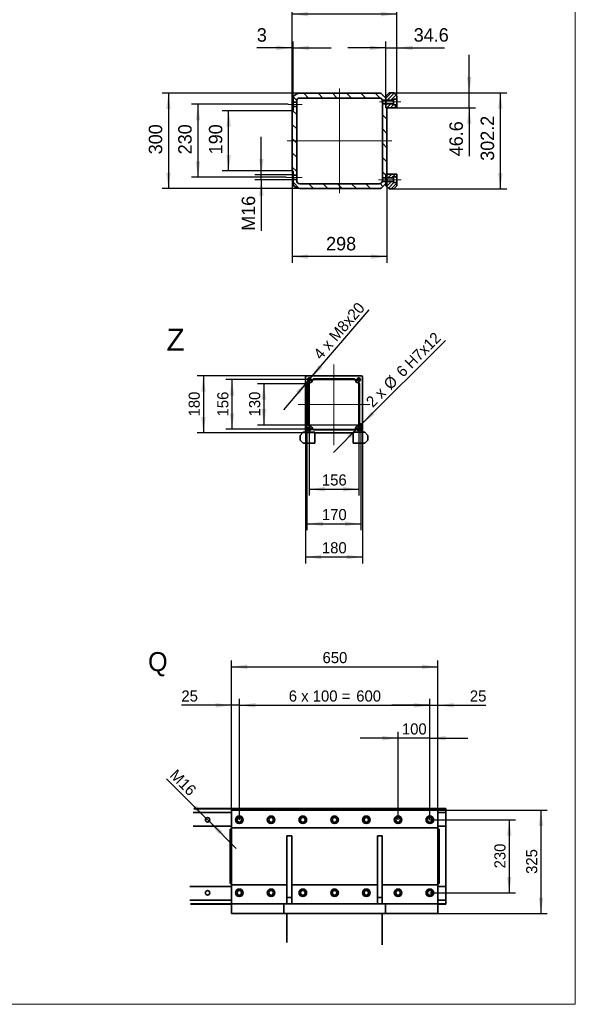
# Model space of a CAD drawing. Header units: millimetres. Extents: x 21 to 401, y 28 to 281.
# Tile 12 of 13: x 313 to 401, y 28 to 183. Entities that reach past the tile are written whole.
import ezdxf

# ---------------------------------------------------------------- set-up
doc = ezdxf.new("R2010")
doc.units = ezdxf.units.MM
doc.linetypes.add('SLD-Durchgehend', pattern=[0])
doc.linetypes.add('SLD-Punktstrich', pattern=[19.05, 15.24, -1.27, 1.27, -1.27])
doc.layers.add('KOPF', color=7, linetype='SLD-Durchgehend')
doc.styles.add('SLDTEXTSTYLE0', font='ARIAL.TTF', dxfattribs={"width": 0.948})
doc.styles.add('SLDTEXTSTYLE1', font='Gill Sans MT Pro Medium')
doc.styles.add('SLDTEXTSTYLE2', font='GIL_____.TTF')
doc.dimstyles.new('SLDDIMSTYLE10', dxfattribs={"dimtxt": 1.924756, "dimasz": 2.5, "dimexe": 0, "dimexo": 0.0625, "dimgap": 0.481189, "dimtad": 1, "dimlfac": 20, "dimrnd": 1e-09, "dimzin": 12, "dimdsep": 46, "dimtxsty": 'SLDTEXTSTYLE1', "dimsah": 1, "dimcen": 0.09, "dimadec": 0, "dimazin": 3, "dimtfac": 1, "dimtmove": 0, "dimatfit": 0, "dimfxl": 1, "dimfrac": 2, "dimtolj": 1, "dimtzin": 12, "dimarcsym": 0})
doc.dimstyles.new('SLDDIMSTYLE5', dxfattribs={"dimtxt": 1.75, "dimasz": 2.5, "dimexe": 0, "dimexo": 0.0625, "dimgap": 0.4375, "dimtad": 1, "dimlfac": 20, "dimrnd": 1e-09, "dimzin": 12, "dimdsep": 46, "dimtxsty": 'SLDTEXTSTYLE2', "dimsah": 1, "dimcen": 0.09, "dimadec": 0, "dimazin": 3, "dimtfac": 1, "dimtmove": 0, "dimatfit": 0, "dimfxl": 1, "dimfrac": 2, "dimtolj": 1, "dimtzin": 12, "dimarcsym": 0})
doc.dimstyles.new('SLDDIMSTYLE6', dxfattribs={"dimtxt": 1.75, "dimasz": 2.5, "dimexe": 0, "dimexo": 0.0625, "dimgap": 0.4375, "dimtad": 1, "dimlfac": 20, "dimrnd": 1e-09, "dimzin": 12, "dimdsep": 46, "dimtxsty": 'SLDTEXTSTYLE2', "dimsah": 1, "dimcen": 0.09, "dimadec": 0, "dimazin": 3, "dimtfac": 1, "dimtofl": 0, "dimtmove": 0, "dimatfit": 3, "dimfxl": 1, "dimfrac": 2, "dimtolj": 1, "dimtzin": 12, "dimarcsym": 0})
doc.dimstyles.new('SLDDIMSTYLE7', dxfattribs={"dimtxt": 1.75, "dimasz": 2.5, "dimexe": 0, "dimexo": 0.0625, "dimgap": 0.4375, "dimtad": 1, "dimlfac": 20, "dimrnd": 1e-09, "dimzin": 12, "dimdsep": 46, "dimtxsty": 'SLDTEXTSTYLE2', "dimsah": 1, "dimcen": 0, "dimadec": 0, "dimazin": 3, "dimtfac": 1, "dimtmove": 0, "dimatfit": 3, "dimfxl": 1, "dimfrac": 2, "dimtolj": 1, "dimtzin": 12, "dimarcsym": 0})
doc.dimstyles.new('SLDDIMSTYLE8', dxfattribs={"dimtxt": 1.75, "dimasz": 2.5, "dimexe": 0, "dimexo": 0.0625, "dimgap": 0.4375, "dimtad": 1, "dimlfac": 20, "dimrnd": 1e-09, "dimzin": 12, "dimdsep": 46, "dimtxsty": 'SLDTEXTSTYLE2', "dimsah": 1, "dimcen": 0, "dimadec": 0, "dimazin": 3, "dimtfac": 1, "dimtmove": 0, "dimatfit": 3, "dimfxl": 1, "dimfrac": 2, "dimtolj": 1, "dimtzin": 12, "dimarcsym": 0})
doc.dimstyles.new('SLDDIMSTYLE9', dxfattribs={"dimtxt": 1.924756, "dimasz": 2.5, "dimexe": 0, "dimexo": 0.0625, "dimgap": 0.481189, "dimtad": 1, "dimlfac": 20, "dimrnd": 1e-09, "dimzin": 12, "dimdsep": 46, "dimtxsty": 'SLDTEXTSTYLE1', "dimsah": 1, "dimcen": 0.09, "dimadec": 0, "dimazin": 3, "dimtfac": 1, "dimtofl": 0, "dimtmove": 0, "dimatfit": 3, "dimfxl": 1, "dimfrac": 2, "dimtolj": 1, "dimtzin": 12, "dimarcsym": 0})

# ---------------------------------------------------------------- blocks, each defined once
blk = doc.blocks.new('_D_32')
at = {"layer": 'KOPF'}
for p, q in [((346.58, 58.89), (346.58, 82.49)), ((379.08, 58.89), (379.08, 82.49)), ((346.58, 81.49), (379.08, 81.49))]:
    blk.add_line(p, q, dxfattribs=at)
for points in [[(346.58, 81.49), (349.08, 81.14), (349.08, 81.84)], [(379.08, 81.49), (376.58, 81.84), (376.58, 81.14)]]:
    blk.add_solid(points, dxfattribs=at)
at = {"layer": 'KOPF', "insert": (360.93, 83.82), "char_height": 1.75, "attachment_point": 1, "style": 'SLDTEXTSTYLE2'}
blk.add_mtext('650', dxfattribs=at)
blk = doc.blocks.new('_D_33')
at = {"layer": 'KOPF'}
for p, q in [((377.83, 57.39), (377.83, 76.43)), ((379.08, 58.89), (379.08, 76.43)), ((377.83, 75.43), (371.83, 75.43)), ((377.83, 75.43), (379.08, 75.43)), ((379.08, 75.43), (386.67, 75.43))]:
    blk.add_line(p, q, dxfattribs=at)
for points in [[(377.83, 75.43), (375.33, 75.78), (375.33, 75.08)], [(379.08, 75.43), (381.58, 75.08), (381.58, 75.78)]]:
    blk.add_solid(points, dxfattribs=at)
at = {"layer": 'KOPF', "insert": (384.13, 77.77), "char_height": 1.75, "attachment_point": 1, "style": 'SLDTEXTSTYLE2'}
blk.add_mtext('25', dxfattribs=at)
blk = doc.blocks.new('_D_34')
at = {"layer": 'KOPF'}
for p, q in [((346.58, 58.89), (346.58, 76.43)), ((347.83, 57.39), (347.83, 76.43)), ((346.58, 75.43), (338.7, 75.43)), ((347.83, 75.43), (346.58, 75.43)), ((347.83, 75.43), (353.83, 75.43))]:
    blk.add_line(p, q, dxfattribs=at)
for points in [[(346.58, 75.43), (344.08, 75.78), (344.08, 75.08)], [(347.83, 75.43), (350.33, 75.08), (350.33, 75.78)]]:
    blk.add_solid(points, dxfattribs=at)
at = {"layer": 'KOPF', "insert": (338.7, 77.77), "char_height": 1.75, "attachment_point": 1, "style": 'SLDTEXTSTYLE2'}
blk.add_mtext('25', dxfattribs=at)
blk = doc.blocks.new('_D_35')
at = {"layer": 'KOPF'}
for p, q in [((347.83, 57.39), (347.83, 76.43)), ((377.83, 57.39), (377.83, 76.43)), ((347.83, 75.43), (377.83, 75.43))]:
    blk.add_line(p, q, dxfattribs=at)
for points in [[(347.83, 75.43), (350.33, 75.08), (350.33, 75.78)], [(377.83, 75.43), (375.33, 75.78), (375.33, 75.08)]]:
    blk.add_solid(points, dxfattribs=at)
at = {"layer": 'KOPF', "char_height": 1.75, "attachment_point": 1, "style": 'SLDTEXTSTYLE2'}
for s, insert in [('6 x 100 = ', (355.61, 77.77)), ('600', (366.24, 77.77))]:
    blk.add_mtext(s, dxfattribs=dict(at, insert=insert))
blk = doc.blocks.new('_D_36')
at = {"layer": 'KOPF'}
for p, q in [((372.83, 70.25), (366.83, 70.25)), ((372.83, 57.39), (372.83, 71.25)), ((377.83, 70.25), (372.83, 70.25)), ((377.83, 57.39), (377.83, 71.25)), ((377.83, 70.25), (383.83, 70.25))]:
    blk.add_line(p, q, dxfattribs=at)
for points in [[(372.83, 70.25), (370.33, 70.6), (370.33, 69.9)], [(377.83, 70.25), (380.33, 69.9), (380.33, 70.6)]]:
    blk.add_solid(points, dxfattribs=at)
at = {"layer": 'KOPF', "insert": (373.43, 72.58), "char_height": 1.75, "attachment_point": 1, "style": 'SLDTEXTSTYLE2'}
blk.add_mtext('100', dxfattribs=at)
blk = doc.blocks.new('_D_37')
at = {"layer": 'KOPF'}
for p, q in [((377.83, 57.39), (391.33, 57.39)), ((390.33, 57.39), (390.33, 45.89)), ((377.83, 45.89), (391.33, 45.89))]:
    blk.add_line(p, q, dxfattribs=at)
for points in [[(390.33, 57.39), (389.98, 54.89), (390.68, 54.89)], [(390.33, 45.89), (390.68, 48.39), (389.98, 48.39)]]:
    blk.add_solid(points, dxfattribs=at)
at = {"layer": 'KOPF', "insert": (387.99, 49.74), "char_height": 1.75, "attachment_point": 1, "rotation": 90, "style": 'SLDTEXTSTYLE2'}
blk.add_mtext('230', dxfattribs=at)
blk = doc.blocks.new('_D_38')
at = {"layer": 'KOPF'}
for p, q in [((379.08, 58.89), (396.33, 58.89)), ((395.33, 58.89), (395.33, 42.64)), ((379.08, 42.64), (396.33, 42.64))]:
    blk.add_line(p, q, dxfattribs=at)
for points in [[(395.33, 58.89), (394.98, 56.39), (395.68, 56.39)], [(395.33, 42.64), (395.68, 45.14), (394.98, 45.14)]]:
    blk.add_solid(points, dxfattribs=at)
at = {"layer": 'KOPF', "insert": (392.99, 48.87), "char_height": 1.75, "attachment_point": 1, "rotation": 90, "style": 'SLDTEXTSTYLE2'}
blk.add_mtext('325', dxfattribs=at)
blk = doc.blocks.new('_D_39')
at = {"layer": 'KOPF'}
for p, q in [((342.54, 57.67), (336.34, 63.87)), ((342.54, 57.67), (343.11, 57.11)), ((343.11, 57.11), (347.35, 52.86))]:
    blk.add_line(p, q, dxfattribs=at)
for points in [[(342.54, 57.67), (341.02, 59.69), (340.53, 59.19)], [(343.11, 57.11), (344.63, 55.09), (345.12, 55.59)]]:
    blk.add_solid(points, dxfattribs=at)
at = {"layer": 'KOPF', "char_height": 1.75, "attachment_point": 1, "rotation": 315, "style": 'SLDTEXTSTYLE2'}
for s, insert in [('M', (337.97, 65.5)), ('16', (339.37, 64.1))]:
    blk.add_mtext(s, dxfattribs=dict(at, insert=insert))
blk = doc.blocks.new('_D_40')
at = {"layer": 'KOPF'}
for p, q in [((358.23, 118.43), (358.23, 97.79)), ((367.23, 118.43), (367.23, 97.79)), ((367.23, 98.79), (358.23, 98.79))]:
    blk.add_line(p, q, dxfattribs=at)
for points in [[(358.23, 98.79), (360.73, 98.44), (360.73, 99.14)], [(367.23, 98.79), (364.73, 99.14), (364.73, 98.44)]]:
    blk.add_solid(points, dxfattribs=at)
at = {"layer": 'KOPF', "insert": (360.83, 101.12), "char_height": 1.75, "attachment_point": 1, "style": 'SLDTEXTSTYLE2'}
blk.add_mtext('180', dxfattribs=at)
blk = doc.blocks.new('_D_41')
at = {"layer": 'KOPF'}
for p, q in [((358.83, 126.73), (358.83, 108.47)), ((366.63, 126.73), (366.63, 108.47)), ((358.83, 109.47), (366.63, 109.47))]:
    blk.add_line(p, q, dxfattribs=at)
for points in [[(358.83, 109.47), (361.33, 109.12), (361.33, 109.82)], [(366.63, 109.47), (364.13, 109.82), (364.13, 109.12)]]:
    blk.add_solid(points, dxfattribs=at)
at = {"layer": 'KOPF', "insert": (360.83, 111.8), "char_height": 1.75, "attachment_point": 1, "style": 'SLDTEXTSTYLE2'}
blk.add_mtext('156', dxfattribs=at)
blk = doc.blocks.new('_D_42')
at = {"layer": 'KOPF'}
for p, q in [((358.83, 126.73), (345.68, 126.73)), ((346.68, 118.93), (346.68, 126.73)), ((358.83, 118.93), (345.68, 118.93))]:
    blk.add_line(p, q, dxfattribs=at)
for points in [[(346.68, 126.73), (346.33, 124.23), (347.03, 124.23)], [(346.68, 118.93), (347.03, 121.43), (346.33, 121.43)]]:
    blk.add_solid(points, dxfattribs=at)
at = {"layer": 'KOPF', "insert": (344.35, 120.93), "char_height": 1.75, "attachment_point": 1, "rotation": 90, "style": 'SLDTEXTSTYLE2'}
blk.add_mtext('156', dxfattribs=at)
blk = doc.blocks.new('_D_43')
at = {"layer": 'KOPF'}
for p, q in [((358.43, 127.33), (341.17, 127.33)), ((342.17, 127.33), (342.17, 118.33)), ((359.73, 118.33), (341.17, 118.33))]:
    blk.add_line(p, q, dxfattribs=at)
for points in [[(342.17, 127.33), (341.82, 124.83), (342.52, 124.83)], [(342.17, 118.33), (342.52, 120.83), (341.82, 120.83)]]:
    blk.add_solid(points, dxfattribs=at)
at = {"layer": 'KOPF', "insert": (339.84, 120.93), "char_height": 1.75, "attachment_point": 1, "rotation": 90, "style": 'SLDTEXTSTYLE2'}
blk.add_mtext('180', dxfattribs=at)
blk = doc.blocks.new('_D_44')
at = {"layer": 'KOPF'}
for p, q in [((358.48, 126.08), (358.48, 103.02)), ((366.98, 119.58), (366.98, 103.02)), ((358.48, 104.02), (366.98, 104.02))]:
    blk.add_line(p, q, dxfattribs=at)
for points in [[(358.48, 104.02), (360.98, 103.67), (360.98, 104.37)], [(366.98, 104.02), (364.48, 104.37), (364.48, 103.67)]]:
    blk.add_solid(points, dxfattribs=at)
at = {"layer": 'KOPF', "insert": (360.83, 106.35), "char_height": 1.75, "attachment_point": 1, "style": 'SLDTEXTSTYLE2'}
blk.add_mtext('170', dxfattribs=at)
blk = doc.blocks.new('_D_45')
at = {"layer": 'KOPF'}
for p, q in [((358.48, 126.08), (350.69, 126.08)), ((351.69, 126.08), (351.69, 119.58)), ((366.98, 119.58), (350.69, 119.58))]:
    blk.add_line(p, q, dxfattribs=at)
for points in [[(351.69, 126.08), (351.34, 123.58), (352.04, 123.58)], [(351.69, 119.58), (352.04, 122.08), (351.34, 122.08)]]:
    blk.add_solid(points, dxfattribs=at)
at = {"layer": 'KOPF', "insert": (349.36, 120.93), "char_height": 1.75, "attachment_point": 1, "rotation": 90, "style": 'SLDTEXTSTYLE2'}
blk.add_mtext('130', dxfattribs=at)
blk = doc.blocks.new('_D_46')
at = {"layer": 'KOPF'}
for p, q in [((367.09, 119.69), (380.27, 132.88)), ((366.88, 119.48), (362.63, 115.24)), ((367.09, 119.69), (366.88, 119.48))]:
    blk.add_line(p, q, dxfattribs=at)
for points in [[(367.09, 119.69), (369.1, 121.21), (368.61, 121.71)], [(366.88, 119.48), (364.86, 117.96), (365.36, 117.46)]]:
    blk.add_solid(points, dxfattribs=at)
at = {"layer": 'KOPF', "char_height": 1.75, "attachment_point": 1, "rotation": 45, "style": 'SLDTEXTSTYLE2'}
for s, insert in [(' H7x12', (373.25, 129.13)), ('6', (372.36, 128.23)), ('%%c', (370.38, 126.26)), ('2 x ', (367.6, 123.47))]:
    blk.add_mtext(s, dxfattribs=dict(at, insert=insert))
blk = doc.blocks.new('_D_47')
at = {"layer": 'KOPF'}
for p, q in [((359, 126.93), (368.26, 137.72)), ((358.67, 126.54), (354.76, 121.99)), ((359, 126.93), (358.67, 126.54))]:
    blk.add_line(p, q, dxfattribs=at)
for points in [[(359, 126.93), (360.89, 128.6), (360.36, 129.05)], [(358.67, 126.54), (356.77, 124.87), (357.3, 124.42)]]:
    blk.add_solid(points, dxfattribs=at)
at = {"layer": 'KOPF', "insert": (359.35, 130.89), "char_height": 1.75, "attachment_point": 1, "rotation": 49.3558, "style": 'SLDTEXTSTYLE2'}
blk.add_mtext('4 x M8x20', dxfattribs=at)
blk = doc.blocks.new('SW_CENTERMARKSYMBOL_0')
at = {"layer": 'KOPF', "color": 0}
for p, q in [((-0.25, 0), (-0.38, 0)), ((0, 0), (-0.125, 0)), ((0, 0.25), (0, 0.38)), ((0, 0), (0, 0.125)), ((0, 0), (0, -0.125)), ((0, 0), (0.125, 0)), ((0.25, 0), (7.55, 0)), ((7.8, 0), (7.675, 0)), ((7.8, 0.25), (7.8, 0.38)), ((7.8, 0), (7.8, 0.125)), ((7.8, 0), (7.8, -0.125)), ((7.8, 0), (7.925, 0)), ((8.05, 0), (8.18, 0)), ((-0.6, -0.65), (-0.625, -0.65)), ((-0.35, -0.65), (-0.475, -0.65)), ((-0.35, -0.4), (-0.35, -0.375)), ((-0.35, -0.65), (-0.35, -0.525)), ((-0.35, -0.65), (-0.35, -0.775)), ((-0.35, -0.65), (-0.225, -0.65)), ((-0.35, -0.9), (-0.35, -0.925)), ((-0.1, -0.65), (-0.075, -0.65)), ((0, -7.55), (0, -0.25)), ((7.8, -7.55), (7.8, -0.25)), ((0, -7.8), (0, -7.675)), ((7.8, -7.8), (7.8, -7.675)), ((7.9, -7.15), (7.875, -7.15)), ((8.15, -7.15), (8.025, -7.15)), ((8.15, -6.9), (8.15, -6.875)), ((8.15, -7.15), (8.15, -7.025)), ((8.15, -7.15), (8.15, -7.275)), ((8.15, -7.15), (8.275, -7.15)), ((8.15, -7.4), (8.15, -7.425)), ((8.4, -7.15), (8.425, -7.15)), ((-0.25, -7.8), (-0.38, -7.8)), ((0, -7.8), (-0.125, -7.8)), ((0, -7.8), (0, -7.925)), ((0, -7.8), (0.125, -7.8)), ((0, -8.05), (0, -8.18)), ((0.25, -7.8), (7.55, -7.8)), ((7.8, -7.8), (7.675, -7.8)), ((7.8, -7.8), (7.8, -7.925)), ((7.8, -7.8), (7.925, -7.8)), ((7.8, -8.05), (7.8, -8.18)), ((8.05, -7.8), (8.18, -7.8))]:
    blk.add_line(p, q, dxfattribs=at)
blk = doc.blocks.new('_D_52')
at = {"layer": 'KOPF', "color": 7}
for p, q in [((356.16, 169.1), (356.16, 179.99)), ((356.31, 171.27), (356.31, 179.99)), ((356.16, 178.99), (350.58, 178.99)), ((356.31, 178.99), (356.16, 178.99)), ((356.31, 178.99), (362.31, 178.99))]:
    blk.add_line(p, q, dxfattribs=at)
for points in [[(356.16, 178.99), (353.66, 179.34), (353.66, 178.64)], [(356.31, 178.99), (358.81, 178.64), (358.81, 179.34)]]:
    blk.add_solid(points, dxfattribs=at)
at = {"layer": 'KOPF', "color": 7, "insert": (350.58, 182.09), "char_height": 2.12, "attachment_point": 1, "style": 'SLDTEXTSTYLE1'}
blk.add_mtext('3', dxfattribs=at)
blk = doc.blocks.new('_D_53')
at = {"layer": 'KOPF', "color": 7}
for p, q in [((370.91, 171.41), (370.91, 179.99)), ((372.64, 171.41), (372.64, 179.99)), ((370.91, 178.99), (364.91, 178.99)), ((370.91, 178.99), (372.64, 178.99)), ((372.64, 178.99), (380.14, 178.99))]:
    blk.add_line(p, q, dxfattribs=at)
for points in [[(370.91, 178.99), (368.41, 179.34), (368.41, 178.64)], [(372.64, 178.99), (375.14, 178.64), (375.14, 179.34)]]:
    blk.add_solid(points, dxfattribs=at)
at = {"layer": 'KOPF', "color": 7, "insert": (375.29, 182.09), "char_height": 2.117, "attachment_point": 1, "style": 'SLDTEXTSTYLE1'}
blk.add_mtext('34.6', dxfattribs=at)
blk = doc.blocks.new('_D_54')
at = {"layer": 'KOPF', "color": 7}
for p, q in [((356.16, 169.1), (356.16, 185.31)), ((372.64, 171.41), (372.64, 185.31)), ((372.64, 184.31), (356.16, 184.31))]:
    blk.add_line(p, q, dxfattribs=at)
for points in [[(356.16, 184.31), (358.66, 183.96), (358.66, 184.66)], [(372.64, 184.31), (370.14, 184.66), (370.14, 183.96)]]:
    blk.add_solid(points, dxfattribs=at)
at = {"layer": 'KOPF', "color": 7, "insert": (361.26, 187.41), "char_height": 2.117, "attachment_point": 1, "style": 'SLDTEXTSTYLE1'}
blk.add_mtext('329.6', dxfattribs=at)
blk = doc.blocks.new('_D_55')
at = {"layer": 'KOPF', "color": 7}
for p, q in [((356.16, 159.6), (356.16, 145.11)), ((371.06, 159.12), (371.06, 145.11)), ((371.06, 146.11), (356.16, 146.11))]:
    blk.add_line(p, q, dxfattribs=at)
for points in [[(356.16, 146.11), (358.66, 145.76), (358.66, 146.46)], [(371.06, 146.11), (368.56, 146.46), (368.56, 145.76)]]:
    blk.add_solid(points, dxfattribs=at)
at = {"layer": 'KOPF', "color": 7, "insert": (361.49, 149.21), "char_height": 2.117, "attachment_point": 1, "style": 'SLDTEXTSTYLE1'}
blk.add_mtext('298', dxfattribs=at)
blk = doc.blocks.new('_D_56')
at = {"layer": 'KOPF', "color": 7}
for p, q in [((384.02, 171.9), (384.02, 177.9)), ((372.14, 171.9), (385.02, 171.9)), ((384.02, 169.57), (384.02, 171.9)), ((372.64, 169.57), (385.02, 169.57)), ((384.02, 169.57), (384.02, 161.92))]:
    blk.add_line(p, q, dxfattribs=at)
for points in [[(384.02, 171.9), (384.37, 174.4), (383.67, 174.4)], [(384.02, 169.57), (383.67, 167.07), (384.37, 167.07)]]:
    blk.add_solid(points, dxfattribs=at)
at = {"layer": 'KOPF', "color": 7, "insert": (380.91, 161.92), "char_height": 2.117, "attachment_point": 1, "rotation": 90, "style": 'SLDTEXTSTYLE1'}
blk.add_mtext('46.6', dxfattribs=at)
blk = doc.blocks.new('_D_57')
at = {"layer": 'KOPF', "color": 7}
for p, q in [((372.14, 171.9), (389.93, 171.9)), ((388.93, 156.79), (388.93, 171.9)), ((372.14, 156.79), (389.93, 156.79))]:
    blk.add_line(p, q, dxfattribs=at)
for points in [[(388.93, 171.9), (388.58, 169.4), (389.28, 169.4)], [(388.93, 156.79), (389.28, 159.29), (388.58, 159.29)]]:
    blk.add_solid(points, dxfattribs=at)
at = {"layer": 'KOPF', "color": 7, "insert": (385.83, 161.21), "char_height": 2.117, "attachment_point": 1, "rotation": 90, "style": 'SLDTEXTSTYLE1'}
blk.add_mtext('302.2', dxfattribs=at)
blk = doc.blocks.new('_D_58')
at = {"layer": 'KOPF', "color": 7}
for p, q in [((351.29, 159), (351.29, 165)), ((356.31, 159), (350.29, 159)), ((351.29, 158.2), (351.29, 159)), ((356.31, 158.2), (350.29, 158.2)), ((351.29, 158.2), (351.29, 150.18))]:
    blk.add_line(p, q, dxfattribs=at)
for points in [[(351.29, 159), (351.64, 161.5), (350.94, 161.5)], [(351.29, 158.2), (350.94, 155.7), (351.64, 155.7)]]:
    blk.add_solid(points, dxfattribs=at)
at = {"layer": 'KOPF', "color": 7, "insert": (348.19, 150.18), "char_height": 2.117, "attachment_point": 1, "rotation": 90, "style": 'SLDTEXTSTYLE1'}
blk.add_mtext('M16', dxfattribs=at)
blk = doc.blocks.new('_D_59')
at = {"layer": 'KOPF', "color": 7}
for p, q in [((356.16, 169.1), (345.14, 169.1)), ((346.14, 159.6), (346.14, 169.1)), ((356.16, 159.6), (345.14, 159.6))]:
    blk.add_line(p, q, dxfattribs=at)
for points in [[(346.14, 169.1), (345.79, 166.6), (346.49, 166.6)], [(346.14, 159.6), (346.49, 162.1), (345.79, 162.1)]]:
    blk.add_solid(points, dxfattribs=at)
at = {"layer": 'KOPF', "color": 7, "insert": (343.03, 162.23), "char_height": 2.117, "attachment_point": 1, "rotation": 90, "style": 'SLDTEXTSTYLE1'}
blk.add_mtext('190', dxfattribs=at)
blk = doc.blocks.new('_D_60')
at = {"layer": 'KOPF', "color": 7}
for p, q in [((355.54, 170.1), (340.31, 170.1)), ((341.31, 170.1), (341.31, 158.6)), ((355.2, 158.6), (340.31, 158.6))]:
    blk.add_line(p, q, dxfattribs=at)
for points in [[(341.31, 170.1), (340.96, 167.6), (341.66, 167.6)], [(341.31, 158.6), (341.66, 161.1), (340.96, 161.1)]]:
    blk.add_solid(points, dxfattribs=at)
at = {"layer": 'KOPF', "color": 7, "insert": (338.2, 162.23), "char_height": 2.117, "attachment_point": 1, "rotation": 90, "style": 'SLDTEXTSTYLE1'}
blk.add_mtext('230', dxfattribs=at)
blk = doc.blocks.new('_D_61')
at = {"layer": 'KOPF', "color": 7}
for p, q in [((357.36, 171.85), (335.66, 171.85)), ((336.66, 171.85), (336.66, 156.85)), ((357.36, 156.85), (335.66, 156.85))]:
    blk.add_line(p, q, dxfattribs=at)
for points in [[(336.66, 171.85), (336.31, 169.35), (337.01, 169.35)], [(336.66, 156.85), (337.01, 159.35), (336.31, 159.35)]]:
    blk.add_solid(points, dxfattribs=at)
at = {"layer": 'KOPF', "color": 7, "insert": (333.56, 162.23), "char_height": 2.117, "attachment_point": 1, "rotation": 90, "style": 'SLDTEXTSTYLE1'}
blk.add_mtext('300', dxfattribs=at)

msp = doc.modelspace()

# ---------------------------------------------------------------- hatches: boundary and pattern name
at = {"linetype": 'SLD-Durchgehend', "lineweight": 18}
h = msp.add_hatch(dxfattribs=at)
h.set_pattern_fill('ANSI31', scale=0.5, angle=90, style=0)
edge = h.paths.add_edge_path(flags=0)
edge.add_line((356.30655, 171.2738), (356.30655, 170.44557))
edge.add_line((356.30655, 170.44557), (356.85655, 170.44557))
edge.add_line((356.85655, 170.44557), (356.85655, 170.59557))
edge.add_arc((357.35655, 170.59557), 0.5, 90, 180, ccw=False)
edge.add_line((357.35655, 171.09557), (369.85655, 171.09557))
edge.add_arc((369.85655, 170.59557), 0.5, 17.4576031, 90, ccw=False)
edge.add_line((370.33352, 170.74557), (370.90655, 170.74557))
edge.add_line((370.90655, 170.74557), (370.90655, 171.07057))
edge.add_line((370.90655, 171.07057), (370.17201, 171.8051))
edge.add_arc((369.85655, 170.59557), 1.25, 75.3822638, 90)
edge.add_line((369.85655, 171.84557), (357.35655, 171.84557))
edge.add_arc((357.35655, 170.59557), 1.25, 90, 147.1401196)
h = msp.add_hatch(dxfattribs=at)
h.set_pattern_fill('ANSI31', scale=0.125, style=0)
h.paths.add_polyline_path([(371.40155, 171.90057), (370.90655, 171.40557), (370.90655, 170.74557), (372.10655, 170.74557), (372.10655, 170.92057), (372.63655, 170.92057), (372.63655, 171.40557), (372.14155, 171.90057)], flags=0)
h = msp.add_hatch(dxfattribs=at)
h.set_pattern_fill('ANSI31', scale=0.5, angle=90, style=0)
h.paths.add_polyline_path([(356.30655, 169.09557), (356.15655, 169.09557), (356.15655, 159.59557), (356.30655, 159.59557), (356.30655, 158.94557), (356.85655, 158.94557), (356.85655, 169.74557), (356.30655, 169.74557)], flags=0)
h = msp.add_hatch(dxfattribs=at)
h.set_pattern_fill('ANSI31', scale=0.5, angle=90, style=0)
h.paths.add_polyline_path([(370.35655, 170.19557), (370.35655, 158.49557), (370.90655, 158.49557), (370.90655, 159.12057), (371.05655, 159.12057), (371.05655, 169.57057), (370.90655, 169.57057), (370.90655, 170.19557)], flags=0)
h = msp.add_hatch(dxfattribs=at)
h.set_pattern_fill('ANSI31', scale=0.125, style=0)
h.paths.add_polyline_path([(370.90655, 170.19557), (370.90655, 169.57057), (372.63655, 169.57057), (372.63655, 170.02057), (372.10655, 170.02057), (372.10655, 170.19557)], flags=0)
h = msp.add_hatch(dxfattribs=at)
h.set_pattern_fill('ANSI31', scale=0.5, angle=90, style=0)
edge = h.paths.add_edge_path(flags=0)
edge.add_line((356.85655, 158.09557), (356.85655, 158.24557))
edge.add_line((356.85655, 158.24557), (356.30655, 158.24557))
edge.add_line((356.30655, 158.24557), (356.30655, 157.41733))
edge.add_arc((357.35655, 158.09557), 1.25, 212.8598804, 270)
edge.add_line((357.35655, 156.84557), (369.85655, 156.84557))
edge.add_arc((369.85655, 158.09557), 1.25, 270, 284.6177362)
edge.add_line((370.17201, 156.88603), (370.90655, 157.62057))
edge.add_line((370.90655, 157.62057), (370.90655, 157.94557))
edge.add_line((370.90655, 157.94557), (370.33352, 157.94557))
edge.add_arc((369.85655, 158.09557), 0.5, 270, 342.5423969, ccw=False)
edge.add_line((369.85655, 157.59557), (357.35655, 157.59557))
edge.add_arc((357.35655, 158.09557), 0.5, 180, 270, ccw=False)
h = msp.add_hatch(dxfattribs=at)
h.set_pattern_fill('ANSI31', scale=0.125, style=0)
h.paths.add_polyline_path([(372.63655, 159.12057), (370.90655, 159.12057), (370.90655, 158.49557), (372.10655, 158.49557), (372.10655, 158.67057), (372.63655, 158.67057)], flags=0)
h = msp.add_hatch(dxfattribs=at)
h.set_pattern_fill('ANSI31', scale=0.125, style=0)
h.paths.add_polyline_path([(372.63655, 157.28557), (372.63655, 157.77057), (372.10655, 157.77057), (372.10655, 157.94557), (370.90655, 157.94557), (370.90655, 157.28557), (371.40155, 156.79057), (372.14155, 156.79057)], flags=0)

# ---------------------------------------------------------------- linework, layer by layer
at = {"color": 7, "linetype": 'SLD-Durchgehend', "lineweight": 35}
for p, q in [((356.30655, 171.2738), (356.30655, 170.44557)), ((357.35655, 171.84557), (369.85655, 171.84557)), ((357.35655, 171.09557), (369.85655, 171.09557)), ((370.90655, 171.07057), (370.17201, 171.8051)), ((370.33352, 170.74557), (370.90655, 170.74557)), ((371.40155, 171.90057), (370.90655, 171.40557)), ((370.90655, 171.40557), (370.90655, 170.74557)), ((370.90655, 170.74557), (370.90655, 171.07057)), ((370.90655, 170.74557), (372.10655, 170.74557)), ((370.90655, 170.19557), (370.90655, 170.74557)), ((372.14155, 171.90057), (371.40155, 171.90057)), ((372.10655, 170.92057), (372.63655, 170.92057)), ((372.10655, 170.74557), (372.10655, 170.92057)), ((372.10655, 170.19557), (372.10655, 170.74557)), ((372.63655, 171.40557), (372.14155, 171.90057)), ((372.63655, 170.92057), (372.63655, 171.40557)), ((372.63655, 170.02057), (372.63655, 170.92057)), ((356.15655, 169.09557), (356.15655, 159.59557)), ((356.30655, 169.09557), (356.15655, 169.09557)), ((356.30655, 170.44557), (356.85655, 170.44557)), ((356.30655, 170.44557), (356.30655, 169.74557)), ((356.30655, 169.74557), (356.30655, 169.09557)), ((356.85655, 169.74557), (356.30655, 169.74557)), ((356.85655, 170.44557), (356.85655, 170.59557)), ((356.85655, 170.44557), (356.85655, 169.74557)), ((356.85655, 158.94557), (356.85655, 169.74557)), ((370.35655, 170.19557), (370.35655, 170.59557)), ((370.90655, 170.19557), (370.35655, 170.19557)), ((370.35655, 170.19557), (370.35655, 158.49557)), ((372.10655, 170.19557), (370.90655, 170.19557)), ((370.90655, 170.19557), (370.90655, 169.57057)), ((370.90655, 169.57057), (372.63655, 169.57057)), ((371.05655, 169.57057), (370.90655, 169.57057)), ((371.05655, 159.12057), (371.05655, 169.57057)), ((372.10655, 170.02057), (372.10655, 170.19557)), ((372.63655, 170.02057), (372.10655, 170.02057)), ((372.63655, 169.57057), (372.63655, 170.02057)), ((356.15655, 159.59557), (356.30655, 159.59557)), ((356.30655, 159.59557), (356.30655, 158.94557)), ((356.30655, 158.94557), (356.85655, 158.94557)), ((356.30655, 158.94557), (356.30655, 158.24557)), ((356.85655, 158.24557), (356.30655, 158.24557)), ((356.30655, 158.24557), (356.30655, 157.41733)), ((356.85655, 158.94557), (356.85655, 158.24557)), ((356.85655, 158.09557), (356.85655, 158.24557)), ((370.35655, 158.49557), (370.90655, 158.49557)), ((370.35655, 158.09557), (370.35655, 158.49557)), ((370.90655, 158.49557), (370.90655, 159.12057)), ((370.90655, 159.12057), (372.63655, 159.12057)), ((370.90655, 159.12057), (371.05655, 159.12057)), ((370.90655, 158.49557), (372.10655, 158.49557)), ((370.90655, 158.49557), (370.90655, 157.94557)), ((372.10655, 158.67057), (372.63655, 158.67057)), ((372.10655, 158.49557), (372.10655, 158.67057)), ((372.10655, 157.94557), (372.10655, 158.49557)), ((372.63655, 159.12057), (372.63655, 158.67057)), ((372.63655, 157.77057), (372.63655, 158.67057)), ((369.85655, 157.59557), (357.35655, 157.59557)), ((369.85655, 156.84557), (357.35655, 156.84557)), ((370.17201, 156.88603), (370.90655, 157.62057)), ((370.90655, 157.94557), (370.33352, 157.94557)), ((372.10655, 157.94557), (370.90655, 157.94557)), ((370.90655, 157.28557), (370.90655, 157.94557)), ((370.90655, 157.62057), (370.90655, 157.94557)), ((371.40155, 156.79057), (370.90655, 157.28557)), ((372.14155, 156.79057), (371.40155, 156.79057)), ((372.10655, 157.77057), (372.10655, 157.94557)), ((372.63655, 157.77057), (372.10655, 157.77057)), ((372.63655, 157.28557), (372.14155, 156.79057)), ((372.63655, 157.77057), (372.63655, 157.28557)), ((358.43228, 127.33414), (367.03228, 127.33414)), ((358.23228, 118.43414), (358.23228, 127.13414)), ((358.73227, 119.63414), (358.73227, 126.03414)), ((365.93227, 126.83414), (359.53227, 126.83414)), ((366.73228, 119.63414), (366.73228, 126.03414)), ((367.23228, 127.13414), (367.23228, 118.43414)), ((357.89728, 118.43414), (357.40227, 117.93914)), ((357.40227, 117.93914), (357.40227, 117.19914)), ((358.23228, 118.43414), (357.89728, 118.43414)), ((359.73227, 118.43414), (358.23228, 118.43414)), ((365.93227, 118.83414), (359.53227, 118.83414)), ((359.73227, 118.33414), (359.73227, 118.43414)), ((365.73227, 118.33414), (359.73227, 118.33414)), ((359.73227, 118.33414), (359.73227, 116.70414)), ((367.23228, 118.43414), (365.73227, 118.43414)), ((365.73227, 118.43414), (365.73227, 118.33414)), ((365.73227, 118.33414), (365.73227, 116.70414)), ((367.23228, 118.43414), (367.56727, 118.43414)), ((367.56727, 118.43414), (368.06228, 117.93914)), ((368.06228, 117.93914), (368.06228, 117.19914)), ((357.89728, 116.70414), (357.40227, 117.19914)), ((359.73227, 116.70414), (357.89728, 116.70414)), ((365.73227, 116.70414), (367.56727, 116.70414)), ((367.56727, 116.70414), (368.06228, 117.19914)), ((340.63566, 59.13992), (380.32682, 59.13992)), ((340.6441, 59.19492), (380.32182, 59.19492)), ((380.32182, 59.13992), (380.32182, 59.19492)), ((380.32682, 59.13992), (380.32682, 58.56816)), ((346.57682, 58.56816), (340.56803, 58.56816)), ((379.07683, 58.88992), (346.57682, 58.88992)), ((346.57682, 58.88992), (346.57682, 56.13992)), ((347.62475, 57.73992), (347.42268, 57.38992)), ((347.42268, 57.38992), (347.62475, 57.03992)), ((348.0289, 57.73992), (347.62475, 57.73992)), ((348.23097, 57.38992), (348.0289, 57.73992)), ((348.0289, 57.03992), (348.23097, 57.38992)), ((352.62475, 57.73992), (352.42268, 57.38992)), ((352.42268, 57.38992), (352.62475, 57.03992)), ((353.02889, 57.73992), (352.62475, 57.73992)), ((353.23096, 57.38992), (353.02889, 57.73992)), ((353.02889, 57.03992), (353.23096, 57.38992)), ((357.62474, 57.73992), (357.42267, 57.38992)), ((357.42267, 57.38992), (357.62474, 57.03992)), ((358.0289, 57.73992), (357.62474, 57.73992)), ((358.23097, 57.38992), (358.0289, 57.73992)), ((358.0289, 57.03992), (358.23097, 57.38992)), ((362.62475, 57.73992), (362.42268, 57.38992)), ((362.42268, 57.38992), (362.62475, 57.03992)), ((363.02889, 57.73992), (362.62475, 57.73992)), ((363.23097, 57.38992), (363.02889, 57.73992)), ((363.02889, 57.03992), (363.23097, 57.38992)), ((367.62475, 57.73992), (367.42267, 57.38992)), ((367.42267, 57.38992), (367.62475, 57.03992)), ((368.02889, 57.73992), (367.62475, 57.73992)), ((368.23096, 57.38992), (368.02889, 57.73992)), ((368.02889, 57.03992), (368.23096, 57.38992)), ((372.62475, 57.73992), (372.42268, 57.38992)), ((372.42268, 57.38992), (372.62475, 57.03992)), ((373.0289, 57.73992), (372.62475, 57.73992)), ((373.23097, 57.38992), (373.0289, 57.73992)), ((373.0289, 57.03992), (373.23097, 57.38992)), ((377.62475, 57.73992), (377.42268, 57.38992)), ((377.42268, 57.38992), (377.62475, 57.03992)), ((378.02889, 57.73992), (377.62475, 57.73992)), ((378.23096, 57.38992), (378.02889, 57.73992)), ((378.02889, 57.03992), (378.23096, 57.38992)), ((379.07683, 58.88992), (379.07683, 56.13992)), ((380.32682, 58.56816), (379.07683, 58.56816)), ((380.32682, 56.38992), (380.32682, 58.56816)), ((340.54692, 56.38992), (346.57682, 56.38992)), ((346.37682, 55.18992), (346.37682, 55.93992)), ((346.37682, 55.93992), (346.57682, 55.93992)), ((379.07683, 56.13992), (346.57682, 56.13992)), ((346.57682, 56.13992), (346.57682, 55.26492)), ((347.62475, 57.03992), (348.0289, 57.03992)), ((352.62475, 57.03992), (353.02889, 57.03992)), ((357.62474, 57.03992), (358.0289, 57.03992)), ((362.62475, 57.03992), (363.02889, 57.03992)), ((367.62475, 57.03992), (368.02889, 57.03992)), ((372.62475, 57.03992), (373.0289, 57.03992)), ((377.62475, 57.03992), (378.02889, 57.03992)), ((379.07683, 56.38992), (380.32682, 56.38992)), ((379.07683, 56.13992), (379.07683, 55.26492)), ((379.27682, 55.93992), (379.07683, 55.93992)), ((379.27682, 55.93992), (379.27682, 55.18992)), ((380.32682, 46.88992), (380.32682, 56.38992)), ((346.37682, 48.08992), (346.37682, 55.18992)), ((346.57682, 55.26492), (346.57682, 48.01492)), ((355.32682, 54.88992), (356.07682, 54.88992)), ((355.32682, 54.88992), (355.32682, 45.13992)), ((356.07682, 54.88992), (356.07682, 45.13992)), ((370.32682, 54.88992), (369.57682, 54.88992)), ((369.57682, 54.88992), (369.57682, 45.13992)), ((370.32682, 54.88992), (370.32682, 45.13992)), ((379.07683, 55.26492), (379.07683, 48.01492)), ((379.27682, 55.18992), (379.27682, 48.08992)), ((346.37682, 47.33992), (346.37682, 48.08992)), ((379.27682, 48.08992), (379.27682, 47.33992)), ((340.03048, 46.88992), (346.57682, 46.88992)), ((346.37682, 47.33992), (346.57682, 47.33992)), ((346.57682, 48.01492), (346.57682, 47.13992)), ((355.32682, 47.13992), (346.57682, 47.13992)), ((346.57682, 47.13992), (346.57682, 44.13992)), ((369.57682, 47.13992), (356.07682, 47.13992)), ((379.07683, 47.13992), (370.32682, 47.13992)), ((379.07683, 48.01492), (379.07683, 47.13992)), ((379.27682, 47.33992), (379.07683, 47.33992)), ((379.07683, 47.13992), (379.07683, 44.13992)), ((379.07683, 46.88992), (380.32682, 46.88992)), ((380.32682, 44.71169), (380.32682, 46.88992)), ((347.62475, 46.23992), (347.42268, 45.88992)), ((347.42268, 45.88992), (347.62475, 45.53992)), ((348.0289, 46.23992), (347.62475, 46.23992)), ((347.62475, 45.53992), (348.0289, 45.53992)), ((348.23097, 45.88992), (348.0289, 46.23992)), ((348.0289, 45.53992), (348.23097, 45.88992)), ((352.62475, 46.23992), (352.42268, 45.88992)), ((352.42268, 45.88992), (352.62475, 45.53992)), ((353.02889, 46.23992), (352.62475, 46.23992)), ((352.62475, 45.53992), (353.02889, 45.53992)), ((353.23096, 45.88992), (353.02889, 46.23992)), ((353.02889, 45.53992), (353.23096, 45.88992)), ((355.32682, 45.13992), (356.07682, 45.13992)), ((355.32682, 45.13992), (355.32682, 44.13992)), ((356.07682, 45.13992), (356.07682, 44.13992)), ((357.62474, 46.23992), (357.42267, 45.88992)), ((357.42267, 45.88992), (357.62474, 45.53992)), ((358.0289, 46.23992), (357.62474, 46.23992)), ((357.62474, 45.53992), (358.0289, 45.53992)), ((358.23097, 45.88992), (358.0289, 46.23992)), ((358.0289, 45.53992), (358.23097, 45.88992)), ((362.62475, 46.23992), (362.42268, 45.88992)), ((362.42268, 45.88992), (362.62475, 45.53992)), ((363.02889, 46.23992), (362.62475, 46.23992)), ((362.62475, 45.53992), (363.02889, 45.53992)), ((363.23097, 45.88992), (363.02889, 46.23992)), ((363.02889, 45.53992), (363.23097, 45.88992)), ((367.62475, 46.23992), (367.42267, 45.88992)), ((367.42267, 45.88992), (367.62475, 45.53992)), ((368.02889, 46.23992), (367.62475, 46.23992)), ((367.62475, 45.53992), (368.02889, 45.53992)), ((368.23096, 45.88992), (368.02889, 46.23992)), ((368.02889, 45.53992), (368.23096, 45.88992)), ((370.32682, 45.13992), (369.57682, 45.13992)), ((369.57682, 45.13992), (369.57682, 44.13992)), ((370.32682, 45.13992), (370.32682, 44.13992)), ((372.62475, 46.23992), (372.42268, 45.88992)), ((372.42268, 45.88992), (372.62475, 45.53992)), ((373.0289, 46.23992), (372.62475, 46.23992)), ((372.62475, 45.53992), (373.0289, 45.53992)), ((373.23097, 45.88992), (373.0289, 46.23992)), ((373.0289, 45.53992), (373.23097, 45.88992)), ((377.62475, 46.23992), (377.42268, 45.88992)), ((377.42268, 45.88992), (377.62475, 45.53992)), ((378.02889, 46.23992), (377.62475, 46.23992)), ((377.62475, 45.53992), (378.02889, 45.53992)), ((378.23096, 45.88992), (378.02889, 46.23992)), ((378.02889, 45.53992), (378.23096, 45.88992)), ((340.03609, 44.71169), (346.57682, 44.71169)), ((340.12165, 44.13992), (346.57682, 44.13992)), ((340.13265, 44.08492), (346.57682, 44.08492)), ((346.57682, 44.13992), (354.82682, 44.13992)), ((346.57682, 42.63992), (346.57682, 44.13992)), ((354.82682, 42.63992), (354.82682, 44.13992)), ((370.82683, 44.13992), (354.82682, 44.13992)), ((370.82683, 42.63992), (370.82683, 44.13992)), ((370.82683, 44.13992), (379.07683, 44.13992)), ((379.07683, 44.71169), (380.32682, 44.71169)), ((379.07683, 42.63992), (379.07683, 44.13992)), ((379.07683, 44.13992), (380.32682, 44.13992)), ((379.07683, 44.08492), (380.32182, 44.08492)), ((380.32182, 44.13992), (380.32182, 44.08492)), ((380.32682, 44.71169), (380.32682, 44.13992)), ((354.82682, 42.63992), (346.57682, 42.63992)), ((370.82683, 42.63992), (354.82682, 42.63992)), ((355.32682, 42.63992), (355.32682, 38.05462)), ((370.32682, 42.63992), (370.32682, 37.71495)), ((379.07683, 42.63992), (370.82683, 42.63992))]:
    msp.add_line(p, q, dxfattribs=at)
for centre, radius in [((358.48228, 126.08414), 0.15), ((358.83228, 126.73414), 0.255), ((366.63228, 126.73414), 0.255), ((366.98228, 119.58414), 0.15), ((358.83228, 118.93414), 0.255), ((366.63228, 118.93414), 0.255), ((342.82682, 57.38992), 0.35), ((347.82683, 57.38992), 0.6), ((352.82682, 57.38992), 0.6), ((357.82683, 57.38992), 0.6), ((362.82682, 57.38992), 0.6), ((367.82682, 57.38992), 0.6), ((372.82683, 57.38992), 0.6), ((377.82682, 57.38992), 0.6), ((342.82682, 45.88992), 0.35), ((347.82683, 45.88992), 0.6), ((352.82682, 45.88992), 0.6), ((357.82683, 45.88992), 0.6), ((362.82682, 45.88992), 0.6), ((367.82682, 45.88992), 0.6), ((372.82683, 45.88992), 0.6), ((377.82682, 45.88992), 0.6)]:
    msp.add_circle(centre, radius, dxfattribs=at)
for centre, radius, start, end in [((357.35655, 170.59557), 1.25, 90, 147.1401196), ((357.35655, 170.59557), 0.5, 90, 180), ((369.85655, 170.59557), 1.25, 75.3822638, 90), ((369.85655, 170.59557), 0.5, 17.4576031, 90), ((357.35655, 158.09557), 1.25, 212.8598804, 270), ((357.35655, 158.09557), 0.5, 180, 270), ((369.85655, 158.09557), 0.5, 270, 342.5423969), ((369.85655, 158.09557), 1.25, 270, 284.6177362), ((358.43228, 127.13414), 0.2, 90, 180), ((367.03228, 127.13414), 0.2, 0, 90), ((358.93228, 126.03414), 0.2, 90, 180), ((358.93228, 126.63414), 0.4, 270, 0), ((359.53228, 126.63414), 0.2, 90, 180), ((365.93228, 126.63414), 0.2, 0, 90), ((366.53228, 126.63414), 0.4, 180, 270), ((366.53228, 126.03414), 0.2, 0, 90), ((358.93228, 119.63414), 0.2, 180, 270), ((358.93228, 119.03414), 0.4, 0, 90), ((366.53228, 119.03414), 0.4, 90, 180), ((366.53228, 119.63414), 0.2, 270, 0), ((359.53228, 119.03414), 0.2, 180, 270), ((365.93228, 119.03414), 0.2, 270, 0)]:
    msp.add_arc(centre, radius, start, end, dxfattribs=at)
for points, knots in [([(370.35655, 170.59557), (370.35655, 170.61831), (370.35502, 170.63887), (370.35157, 170.66661), (370.35021, 170.67534), (370.34738, 170.69124), (370.34589, 170.69849), (370.34296, 170.71157), (370.3415, 170.71744), (370.33884, 170.72757), (370.33765, 170.73179), (370.33567, 170.7386), (370.33488, 170.74119), (370.3338, 170.74469), (370.33352, 170.74557), (370.33352, 170.74557)], [0, 0, 0, 0, 0.25, 0.25, 0.375, 0.375, 0.5, 0.5, 0.625, 0.625, 0.75, 0.75, 0.875, 0.875, 1, 1, 1, 1]), ([(370.33352, 157.94557), (370.33352, 157.94557), (370.33379, 157.94643), (370.33486, 157.94986), (370.33565, 157.95248), (370.33865, 157.96276), (370.34143, 157.97277), (370.34736, 157.99918), (370.35037, 158.01501), (370.35383, 158.04267), (370.35481, 158.05261), (370.35617, 158.07335), (370.35655, 158.08421), (370.35655, 158.09557)], [0, 0, 0, 0, 0.125, 0.125, 0.25, 0.25, 0.5, 0.5, 0.75, 0.75, 0.875, 0.875, 1, 1, 1, 1])]:
    msp.add_open_spline(points, degree=3, knots=knots, dxfattribs=at)
at = {"layer": 'KOPF', "lineweight": 18}
for p in [(400.73608, 193.32761), (225.73608, 28.32761)]:
    msp.add_line(p, (400.73608, 28.32761), dxfattribs=at)
at = {"layer": 'KOPF', "color": 7, "linetype": 'SLD-Punktstrich', "lineweight": 18, "ltscale": 2.5}
for p, q in [((363.60655, 172.59557), (363.60655, 156.09557)), ((357.70685, 170.09557), (355.53551, 170.09557)), ((369.90914, 170.47057), (373.2426, 170.47057)), ((371.85655, 164.34557), (355.35655, 164.34557)), ((357.73743, 158.59557), (355.19911, 158.59557)), ((373.33434, 158.22057), (369.75623, 158.22057)), ((362.73228, 129.13414), (362.73228, 116.43414)), ((357.08228, 122.83414), (368.38228, 122.83414))]:
    msp.add_line(p, q, dxfattribs=at)

# ---------------------------------------------------------------- block references
at = {"layer": 'KOPF'}
msp.add_blockref('SW_CENTERMARKSYMBOL_0', (358.83228, 126.73414), dxfattribs=at)

# ---------------------------------------------------------------- texts
at = {"layer": 'KOPF', "color": 7, "attachment_point": 1}
for s, insert, char_height, style in [('Z', (336.35988, 134.77199), 3.5, 'SLDTEXTSTYLE1'), ('Q', (333.44441, 83.80932), 3, 'SLDTEXTSTYLE0')]:
    msp.add_mtext(s, dxfattribs=dict(at, insert=insert, char_height=char_height, style=style))

# ---------------------------------------------------------------- dimensions: what is measured, and where the dimension line sits
at = {"layer": 'KOPF', "color": 7}
for base, p1, p2, dimstyle, picture, middle in [((356.15655, 184.30572), (372.63655, 171.40557), (356.15655, 169.09557), 'SLDDIMSTYLE9', '_D_54', (364.39655, 184.30572)), ((356.15655, 178.98647), (356.30655, 171.2738), (356.15655, 169.09557), 'SLDDIMSTYLE10', '_D_52', (351.28909, 178.98647)), ((372.63655, 178.98647), (370.90655, 171.40557), (372.63655, 171.40557), 'SLDDIMSTYLE10', '_D_53', (377.71657, 178.98647)), ((356.15655, 146.10849), (371.05655, 159.12057), (356.15655, 159.59557), 'SLDDIMSTYLE9', '_D_55', (363.60655, 146.10849))]:
    dim = msp.add_linear_dim(base=base, p1=p1, p2=p2, dimstyle=dimstyle, dxfattribs=at)
    dim.commit()
    dim.dimension.update_dxf_attribs({"geometry": picture, "text_midpoint": middle, "dimtype": 160})
for base, p1, p2, dimstyle, picture, middle in [((384.01695, 171.90057), (372.63655, 169.57057), (372.14155, 171.90057), 'SLDDIMSTYLE10', '_D_56', (384.01695, 164.34557)), ((336.65992, 156.84557), (357.35655, 171.84557), (357.35655, 156.84557), 'SLDDIMSTYLE9', '_D_61', (336.65992, 164.34557)), ((388.92993, 171.90057), (372.14155, 156.79057), (372.14155, 171.90057), 'SLDDIMSTYLE9', '_D_57', (388.92993, 164.34557)), ((341.30614, 158.59557), (355.53551, 170.09557), (355.19911, 158.59557), 'SLDDIMSTYLE9', '_D_60', (341.30614, 164.34557)), ((346.13844, 169.09557), (356.15655, 159.59557), (356.15655, 169.09557), 'SLDDIMSTYLE9', '_D_59', (346.13844, 164.34557))]:
    dim = msp.add_linear_dim(base=base, p1=p1, p2=p2, angle=90, dimstyle=dimstyle, dxfattribs=at)
    dim.commit()
    dim.dimension.update_dxf_attribs({"geometry": picture, "text_midpoint": middle, "dimtype": 160})
dim = msp.add_linear_dim(base=(351.28909, 158.99557), p1=(356.30655, 158.19557), p2=(356.30655, 158.99557), angle=90, text='M16', dimstyle='SLDDIMSTYLE10', dxfattribs=at)
dim.commit()
dim.dimension.update_dxf_attribs({"geometry": '_D_58', "text_midpoint": (351.28909, 152.69191), "dimtype": 160})
at = {"layer": 'KOPF'}
dim = msp.add_diameter_dim_2p(p1=(358.99837, 126.92763), p2=(358.66618, 126.54065), dimstyle='SLDDIMSTYLE7', override={"dimpost": '<>'}, dxfattribs=at)
dim.commit()
dim.dimension.update_dxf_attribs({"geometry": '_D_47', "text_midpoint": (364.76231, 133.64204), "dimtype": 163})
dim = msp.add_diameter_dim_2p(p1=(367.08834, 119.69021), p2=(366.87621, 119.47807), text='2 x <> H7x12', dimstyle='SLDDIMSTYLE8', dxfattribs=at)
dim.commit()
dim.dimension.update_dxf_attribs({"geometry": '_D_46', "text_midpoint": (374.84053, 127.44239), "dimtype": 163})
for base, p1, p2, picture, middle in [((342.17098, 118.33414), (358.43228, 127.33414), (359.73228, 118.33414), '_D_43', (342.17098, 122.83414)), ((346.67967, 126.73414), (358.83228, 118.93414), (358.83228, 126.73414), '_D_42', (346.67967, 122.83414)), ((351.68932, 119.58414), (358.48228, 126.08414), (366.98228, 119.58414), '_D_45', (351.68932, 122.83414)), ((390.32682, 45.88992), (377.82682, 57.38992), (377.82682, 45.88992), '_D_37', (390.32682, 51.63992)), ((395.32682, 42.63992), (379.07682, 58.88992), (379.07682, 42.63992), '_D_38', (395.32682, 50.76492))]:
    dim = msp.add_linear_dim(base=base, p1=p1, p2=p2, angle=90, dimstyle='SLDDIMSTYLE6', dxfattribs=at)
    dim.commit()
    dim.dimension.update_dxf_attribs({"geometry": picture, "text_midpoint": middle, "dimtype": 160})
for base, p1, p2, dimstyle, picture, middle in [((366.98228, 104.01662), (358.48228, 126.08414), (366.98228, 119.58414), 'SLDDIMSTYLE6', '_D_44', (362.73228, 104.01662)), ((366.63228, 109.46544), (358.83228, 126.73414), (366.63228, 126.73414), 'SLDDIMSTYLE6', '_D_41', (362.73228, 109.46544)), ((358.23228, 98.78671), (367.23228, 118.43414), (358.23228, 118.43414), 'SLDDIMSTYLE6', '_D_40', (362.73228, 98.78671)), ((379.07682, 81.49119), (346.57682, 58.88992), (379.07682, 58.88992), 'SLDDIMSTYLE6', '_D_32', (362.82682, 81.49119)), ((346.57682, 75.43371), (347.82682, 57.38992), (346.57682, 58.88992), 'SLDDIMSTYLE5', '_D_34', (339.96603, 75.43371)), ((379.07682, 75.43371), (377.82682, 57.38992), (379.07682, 58.88992), 'SLDDIMSTYLE5', '_D_33', (385.39917, 75.43371)), ((372.82682, 70.25018), (377.82682, 57.38992), (372.82682, 57.38992), 'SLDDIMSTYLE5', '_D_36', (375.32682, 70.25018))]:
    dim = msp.add_linear_dim(base=base, p1=p1, p2=p2, dimstyle=dimstyle, dxfattribs=at)
    dim.commit()
    dim.dimension.update_dxf_attribs({"geometry": picture, "text_midpoint": middle, "dimtype": 160})
dim = msp.add_linear_dim(base=(377.82682, 75.43371), p1=(347.82682, 57.38992), p2=(377.82682, 57.38992), text='6 x 100 = <>', dimstyle='SLDDIMSTYLE6', dxfattribs=at)
dim.commit()
dim.dimension.update_dxf_attribs({"geometry": '_D_35', "text_midpoint": (362.82682, 75.43371), "dimtype": 160})
dim = msp.add_diameter_dim_2p(p1=(342.54398, 57.67277), p2=(343.10966, 57.10708), text='M<>', dimstyle='SLDDIMSTYLE7', override={"dimpost": '<>'}, dxfattribs=at)
dim.commit()
dim.dimension.update_dxf_attribs({"geometry": '_D_39', "text_midpoint": (337.83529, 62.38148), "dimtype": 163})

doc.saveas('drawing.dxf')
